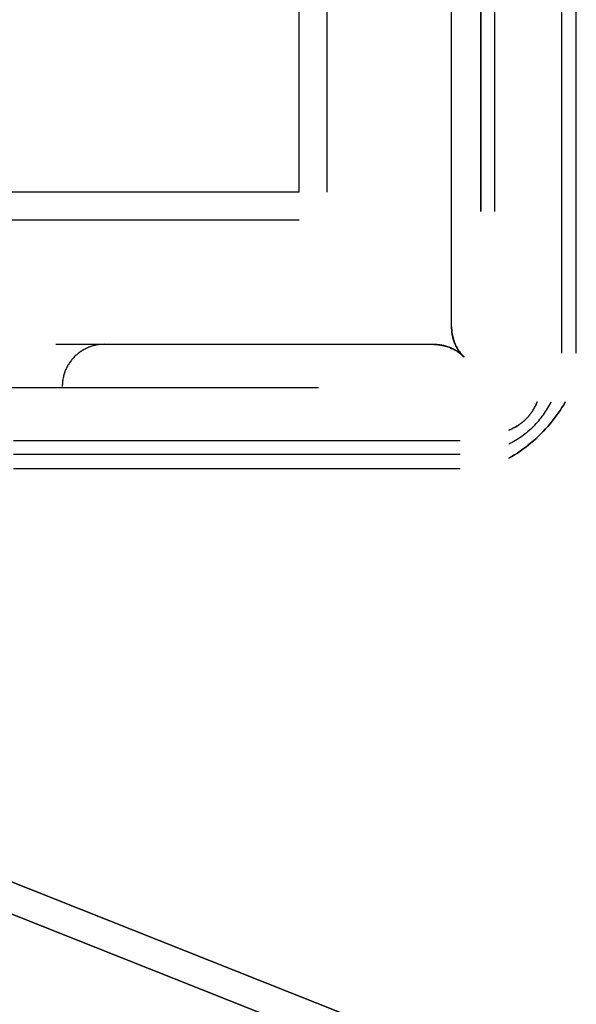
# Model space of a CAD drawing. Header units: millimetres. Extents: x -1030 to 192, y -442 to 180.
# Tile 157 of 256: x 77 to 103, y -379 to -332. Entities that reach past the tile are written whole.
import ezdxf

# ---------------------------------------------------------------- set-up
doc = ezdxf.new("R2010")
doc.units = ezdxf.units.MM
doc.header["$MEASUREMENT"] = 0
doc.layers.add('OVIDIO 120x60x72h', color=7, linetype='Continuous')

msp = doc.modelspace()

# ---------------------------------------------------------------- linework, layer by layer
at = {"layer": 'OVIDIO 120x60x72h'}
for points in [[(89.788, -339.904), (89.788, -131.005)], [(91.13, -339.904), (91.13, -131.005)], [(98.429, -277.583), (98.429, -340.832)], [(98.429, -340.832), (98.429, -277.583)], [(99.1, -340.832), (99.1, -277.583)], [(102.275, -347.569), (102.275, -326.332)], [(102.946, -326.332), (102.946, -347.569)], [(89.788, -339.904), (-419.111, -339.904)], [(89.788, -341.245), (-419.111, -341.245)], [(90.716, -349.216), (27.467, -349.216)], [(76.216, -351.72), (97.453, -351.72)], [(97.453, -352.391), (76.216, -352.391)], [(97.453, -353.062), (76.216, -353.062)]]:
    msp.add_lwpolyline(points, dxfattribs=at)
at = {"layer": 'OVIDIO 120x60x72h', "extrusion": (1, 0, 0)}
for points in [[(-340.832, 717.814), (-277.583, 717.814)], [(-277.583, 717.814), (-340.832, 717.814)], [(-347.569, 719.29), (-326.332, 719.29)], [(-340.735, 736.118), (-339.393, 735.447)], [(-345.675, 701.804), (-344.361, 704.432)], [(-345.396, 723.441), (-346.738, 724.112)], [(-346.738, 724.112), (-345.396, 723.441)], [(-348.867, 719.854), (-347.525, 719.183)], [(-349.887, 717.814), (-348.545, 717.144)], [(-348.545, 717.144), (-349.887, 717.814)], [(-352.562, 716.357), (-351.22, 719.04)], [(-351.22, 719.04), (-352.562, 716.357)], [(-351.72, 719.29), (-353.062, 716.607)], [(-353.062, 716.607), (-351.72, 719.29)], [(-351.72, 719.29), (-353.062, 716.607)]]:
    msp.add_lwpolyline(points, dxfattribs=at)
at = {"layer": 'OVIDIO 120x60x72h', "extrusion": (0.045678, -0.114881, 0.992329)}
for points in [[(-8.966, -312.613), (-8.966, -205.757)], [(-8.966, -205.757), (-8.966, -312.613)], [(-8.509, -205.757), (-8.509, -312.613)], [(-8.509, -312.613), (-8.509, -205.757)], [(-23.448, -298.866), (-23.448, -243.675)], [(-23.22, -298.649), (-23.22, -244.245)]]:
    msp.add_lwpolyline(points, dxfattribs=at)
at = {"layer": 'OVIDIO 120x60x72h', "extrusion": (0.276089, 0.12261, 0.953279)}
for points in [[(-348.394, 235.706), (-348.394, 263.253)], [(-348.299, 235.706), (-348.299, 262.733)]]:
    msp.add_lwpolyline(points, dxfattribs=at)
at = {"layer": 'OVIDIO 120x60x72h', "extrusion": (1, -2.56846e-05, 8.30777e-08)}
for points in [[(-346.323, 718.289), (-328.327, 718.23)], [(-328.327, 718.23), (-346.323, 718.289)], [(-328.332, 716.643), (-346.323, 716.702)], [(-346.323, 716.702), (-328.332, 716.643)]]:
    msp.add_lwpolyline(points, dxfattribs=at)
at = {"layer": 'OVIDIO 120x60x72h', "extrusion": (0, 1.53093e-05, 1)}
msp.add_lwpolyline([(97.04, -346.336), (97.041, -328.343)], dxfattribs=at)
at = {"layer": 'OVIDIO 120x60x72h', "extrusion": (0.894427, 0, 0.447214)}
for points in [[(-333.39, 631.3), (-332.975, 632.194), (-332.532, 633.076), (-332.062, 633.946), (-331.566, 634.801), (-331.045, 635.641), (-330.5, 636.465), (-329.93, 637.271), (-329.338, 638.059)], [(-329.338, 638.059), (-329.93, 637.271), (-330.5, 636.465), (-331.045, 635.641), (-331.566, 634.801), (-332.062, 633.946), (-332.532, 633.076), (-332.975, 632.194), (-333.39, 631.3)], [(-329.338, 638.059), (-329.93, 637.271), (-330.5, 636.465), (-331.045, 635.641), (-331.566, 634.801), (-332.062, 633.946), (-332.532, 633.076), (-332.975, 632.194), (-333.39, 631.3)], [(-329.338, 638.059), (-329.93, 637.271), (-330.5, 636.465), (-331.045, 635.641), (-331.566, 634.801), (-332.062, 633.946), (-332.532, 633.076), (-332.975, 632.194), (-333.39, 631.3)], [(-333.39, 631.3), (-332.975, 632.194), (-332.532, 633.076), (-332.062, 633.946), (-331.566, 634.801), (-331.045, 635.641), (-330.5, 636.465), (-329.93, 637.271), (-329.338, 638.059)], [(-340.832, 597.414), (-340.981, 597.416), (-341.132, 597.423), (-341.284, 597.434), (-341.436, 597.45), (-341.588, 597.471), (-341.74, 597.497), (-341.893, 597.528), (-342.044, 597.563), (-342.196, 597.603), (-342.346, 597.649), (-342.496, 597.699), (-342.644, 597.754), (-342.791, 597.814), (-342.936, 597.878), (-343.079, 597.947), (-343.219, 598.021), (-343.358, 598.099), (-343.493, 598.181), (-343.626, 598.268), (-343.756, 598.358), (-343.883, 598.453), (-344.006, 598.551), (-344.126, 598.653), (-344.242, 598.758), (-344.355, 598.866), (-344.463, 598.977), (-344.568, 599.091), (-344.668, 599.207), (-344.764, 599.326), (-344.856, 599.447), (-344.944, 599.57), (-345.027, 599.694), (-345.107, 599.821), (-345.183, 599.951), (-345.256, 600.084), (-345.325, 600.221), (-345.39, 600.36), (-345.452, 600.502), (-345.509, 600.646), (-345.562, 600.793), (-345.61, 600.942), (-345.654, 601.093), (-345.693, 601.245), (-345.728, 601.4), (-345.757, 601.555), (-345.782, 601.712), (-345.802, 601.869), (-345.817, 602.028), (-345.826, 602.186), (-345.831, 602.345), (-345.831, 602.504), (-345.826, 602.662), (-345.815, 602.819), (-345.8, 602.976), (-345.78, 603.132), (-345.755, 603.287), (-345.725, 603.44), (-345.691, 603.592), (-345.652, 603.741), (-345.609, 603.889), (-345.562, 604.034), (-345.51, 604.177), (-345.455, 604.317), (-345.396, 604.455)], [(-345.396, 604.455), (-345.455, 604.317), (-345.51, 604.177), (-345.562, 604.034), (-345.609, 603.889), (-345.652, 603.741), (-345.691, 603.592), (-345.725, 603.44), (-345.755, 603.287), (-345.78, 603.132), (-345.8, 602.976), (-345.815, 602.819), (-345.826, 602.662), (-345.831, 602.504), (-345.831, 602.345), (-345.826, 602.186), (-345.817, 602.028), (-345.802, 601.869), (-345.782, 601.712), (-345.757, 601.555), (-345.728, 601.4), (-345.693, 601.245), (-345.654, 601.093), (-345.61, 600.942), (-345.562, 600.793), (-345.509, 600.646), (-345.452, 600.502), (-345.39, 600.36), (-345.325, 600.221), (-345.256, 600.084), (-345.183, 599.951), (-345.107, 599.821), (-345.027, 599.694), (-344.944, 599.57), (-344.856, 599.447), (-344.764, 599.326), (-344.668, 599.207), (-344.568, 599.091), (-344.463, 598.977), (-344.355, 598.866), (-344.242, 598.758), (-344.126, 598.653), (-344.006, 598.551), (-343.883, 598.453), (-343.756, 598.358), (-343.626, 598.268), (-343.493, 598.181), (-343.358, 598.099), (-343.219, 598.021), (-343.079, 597.947), (-342.936, 597.878), (-342.791, 597.814), (-342.644, 597.754), (-342.496, 597.699), (-342.346, 597.649), (-342.196, 597.603), (-342.044, 597.563), (-341.893, 597.528), (-341.74, 597.497), (-341.588, 597.471), (-341.436, 597.45), (-341.284, 597.434), (-341.132, 597.423), (-340.981, 597.416), (-340.832, 597.414)], [(-340.832, 597.414), (-340.988, 597.416), (-341.145, 597.424), (-341.302, 597.436), (-341.459, 597.453), (-341.616, 597.476), (-341.773, 597.503), (-341.929, 597.536), (-342.084, 597.573), (-342.238, 597.616), (-342.391, 597.663), (-342.543, 597.716), (-342.692, 597.773), (-342.84, 597.835), (-342.985, 597.901), (-343.127, 597.972), (-343.268, 598.047), (-343.405, 598.127), (-343.539, 598.21), (-343.67, 598.297), (-343.797, 598.388), (-343.922, 598.483), (-344.042, 598.581), (-344.159, 598.681), (-344.272, 598.785), (-344.38, 598.892), (-344.485, 599), (-344.586, 599.112), (-344.683, 599.225), (-344.775, 599.34), (-344.863, 599.457), (-344.947, 599.575), (-345.027, 599.694), (-345.104, 599.816), (-345.177, 599.941), (-345.248, 600.069), (-345.315, 600.2), (-345.379, 600.335), (-345.439, 600.472), (-345.496, 600.612), (-345.548, 600.755), (-345.597, 600.9), (-345.642, 601.048), (-345.682, 601.198), (-345.717, 601.35), (-345.748, 601.503), (-345.774, 601.659), (-345.796, 601.815), (-345.812, 601.973), (-345.824, 602.131), (-345.83, 602.291), (-345.832, 602.45), (-345.828, 602.61), (-345.819, 602.77), (-345.805, 602.929), (-345.786, 603.088), (-345.762, 603.246), (-345.733, 603.403), (-345.699, 603.559), (-345.66, 603.714), (-345.616, 603.866), (-345.568, 604.017), (-345.515, 604.165), (-345.458, 604.311), (-345.396, 604.455)], [(-345.396, 604.455), (-345.455, 604.317), (-345.51, 604.177), (-345.562, 604.034), (-345.609, 603.889), (-345.652, 603.741), (-345.691, 603.592), (-345.725, 603.44), (-345.755, 603.287), (-345.78, 603.132), (-345.8, 602.976), (-345.815, 602.819), (-345.826, 602.662), (-345.831, 602.504), (-345.831, 602.345), (-345.826, 602.186), (-345.817, 602.028), (-345.802, 601.869), (-345.782, 601.712), (-345.757, 601.555), (-345.728, 601.4), (-345.693, 601.245), (-345.654, 601.093), (-345.61, 600.942), (-345.562, 600.793), (-345.509, 600.646), (-345.452, 600.502), (-345.39, 600.36), (-345.325, 600.221), (-345.256, 600.084), (-345.183, 599.951), (-345.107, 599.821), (-345.027, 599.694), (-344.944, 599.57), (-344.856, 599.447), (-344.764, 599.326), (-344.668, 599.207), (-344.568, 599.091), (-344.463, 598.977), (-344.355, 598.866), (-344.242, 598.758), (-344.126, 598.653), (-344.006, 598.551), (-343.883, 598.453), (-343.756, 598.358), (-343.626, 598.268), (-343.493, 598.181), (-343.358, 598.099), (-343.219, 598.021), (-343.079, 597.947), (-342.936, 597.878), (-342.791, 597.814), (-342.644, 597.754), (-342.496, 597.699), (-342.346, 597.649), (-342.196, 597.603), (-342.044, 597.563), (-341.893, 597.528), (-341.74, 597.497), (-341.588, 597.471), (-341.436, 597.45), (-341.284, 597.434), (-341.132, 597.423), (-340.981, 597.416), (-340.832, 597.414)], [(-340.832, 597.414), (-340.981, 597.416), (-341.132, 597.423), (-341.284, 597.434), (-341.436, 597.45), (-341.588, 597.471), (-341.74, 597.497), (-341.893, 597.528), (-342.044, 597.563), (-342.196, 597.603), (-342.346, 597.649), (-342.496, 597.699), (-342.644, 597.754), (-342.791, 597.814), (-342.936, 597.878), (-343.079, 597.947), (-343.219, 598.021), (-343.358, 598.099), (-343.493, 598.181), (-343.626, 598.268), (-343.756, 598.358), (-343.883, 598.453), (-344.006, 598.551), (-344.126, 598.653), (-344.242, 598.758), (-344.355, 598.866), (-344.463, 598.977), (-344.568, 599.091), (-344.668, 599.207), (-344.764, 599.326), (-344.856, 599.447), (-344.944, 599.57), (-345.027, 599.694), (-345.107, 599.821), (-345.183, 599.951), (-345.256, 600.084), (-345.325, 600.221), (-345.39, 600.36), (-345.452, 600.502), (-345.509, 600.646), (-345.562, 600.793), (-345.61, 600.942), (-345.654, 601.093), (-345.693, 601.245), (-345.728, 601.4), (-345.757, 601.555), (-345.782, 601.712), (-345.802, 601.869), (-345.817, 602.028), (-345.826, 602.186), (-345.831, 602.345), (-345.831, 602.504), (-345.826, 602.662), (-345.815, 602.819), (-345.8, 602.976), (-345.78, 603.132), (-345.755, 603.287), (-345.725, 603.44), (-345.691, 603.592), (-345.652, 603.741), (-345.609, 603.889), (-345.562, 604.034), (-345.51, 604.177), (-345.455, 604.317), (-345.396, 604.455)]]:
    msp.add_lwpolyline(points, dxfattribs=at)
at = {"layer": 'OVIDIO 120x60x72h', "extrusion": (0, 0.894427, -0.447214)}
for points in [[(-79.222, 526.204), (-79.815, 525.416), (-80.384, 524.61), (-80.93, 523.786), (-81.451, 522.946), (-81.946, 522.091), (-82.416, 521.221), (-82.859, 520.339), (-83.275, 519.445)], [(-83.275, 519.445), (-82.859, 520.339), (-82.416, 521.221), (-81.946, 522.091), (-81.451, 522.946), (-80.93, 523.786), (-80.384, 524.61), (-79.815, 525.416), (-79.222, 526.204)], [(-79.222, 526.204), (-79.815, 525.416), (-80.384, 524.61), (-80.93, 523.786), (-81.451, 522.946), (-81.946, 522.091), (-82.416, 521.221), (-82.859, 520.339), (-83.275, 519.445)], [(-83.275, 519.445), (-82.859, 520.339), (-82.416, 521.221), (-81.946, 522.091), (-81.451, 522.946), (-80.93, 523.786), (-80.384, 524.61), (-79.815, 525.416), (-79.222, 526.204)], [(-79.222, 526.204), (-79.815, 525.416), (-80.384, 524.61), (-80.93, 523.786), (-81.451, 522.946), (-81.946, 522.091), (-82.416, 521.221), (-82.859, 520.339), (-83.275, 519.445)], [(-95.28, 492.6), (-95.339, 492.462), (-95.395, 492.322), (-95.446, 492.179), (-95.493, 492.034), (-95.537, 491.886), (-95.575, 491.736), (-95.61, 491.585), (-95.639, 491.432), (-95.664, 491.277), (-95.684, 491.121), (-95.7, 490.964), (-95.71, 490.807), (-95.715, 490.648), (-95.716, 490.49), (-95.711, 490.331), (-95.701, 490.173), (-95.686, 490.014), (-95.667, 489.857), (-95.642, 489.7), (-95.612, 489.545), (-95.578, 489.39), (-95.538, 489.238), (-95.494, 489.087), (-95.446, 488.938), (-95.393, 488.791), (-95.336, 488.647), (-95.275, 488.505), (-95.209, 488.366), (-95.14, 488.229), (-95.067, 488.096), (-94.991, 487.966), (-94.912, 487.839), (-94.828, 487.714), (-94.741, 487.592), (-94.649, 487.471), (-94.552, 487.352), (-94.452, 487.236), (-94.348, 487.122), (-94.239, 487.011), (-94.127, 486.902), (-94.01, 486.797), (-93.891, 486.696), (-93.767, 486.598), (-93.641, 486.503), (-93.511, 486.413), (-93.378, 486.326), (-93.242, 486.244), (-93.104, 486.166), (-92.963, 486.092), (-92.82, 486.023), (-92.675, 485.958), (-92.528, 485.899), (-92.38, 485.844), (-92.231, 485.794), (-92.08, 485.748), (-91.929, 485.708), (-91.777, 485.672), (-91.625, 485.642), (-91.472, 485.616), (-91.32, 485.595), (-91.168, 485.579), (-91.016, 485.568), (-90.866, 485.561), (-90.716, 485.559)], [(-90.716, 485.559), (-90.866, 485.561), (-91.016, 485.568), (-91.168, 485.579), (-91.32, 485.595), (-91.472, 485.616), (-91.625, 485.642), (-91.777, 485.672), (-91.929, 485.708), (-92.08, 485.748), (-92.231, 485.794), (-92.38, 485.844), (-92.528, 485.899), (-92.675, 485.958), (-92.82, 486.023), (-92.963, 486.092), (-93.104, 486.166), (-93.242, 486.244), (-93.378, 486.326), (-93.511, 486.413), (-93.641, 486.503), (-93.767, 486.598), (-93.891, 486.696), (-94.01, 486.797), (-94.127, 486.902), (-94.239, 487.011), (-94.348, 487.122), (-94.452, 487.236), (-94.552, 487.352), (-94.649, 487.471), (-94.741, 487.592), (-94.828, 487.714), (-94.912, 487.839), (-94.991, 487.966), (-95.067, 488.096), (-95.14, 488.229), (-95.209, 488.366), (-95.275, 488.505), (-95.336, 488.647), (-95.393, 488.791), (-95.446, 488.938), (-95.494, 489.087), (-95.538, 489.238), (-95.578, 489.39), (-95.612, 489.545), (-95.642, 489.7), (-95.667, 489.857), (-95.686, 490.014), (-95.701, 490.173), (-95.711, 490.331), (-95.716, 490.49), (-95.715, 490.648), (-95.71, 490.807), (-95.7, 490.964), (-95.684, 491.121), (-95.664, 491.277), (-95.639, 491.432), (-95.61, 491.585), (-95.575, 491.736), (-95.537, 491.886), (-95.493, 492.034), (-95.446, 492.179), (-95.395, 492.322), (-95.339, 492.462), (-95.28, 492.6)], [(-90.716, 485.559), (-90.872, 485.561), (-91.029, 485.568), (-91.186, 485.581), (-91.343, 485.598), (-91.5, 485.621), (-91.657, 485.648), (-91.813, 485.681), (-91.969, 485.718), (-92.123, 485.761), (-92.276, 485.808), (-92.427, 485.86), (-92.576, 485.918), (-92.724, 485.98), (-92.869, 486.046), (-93.012, 486.117), (-93.152, 486.192), (-93.289, 486.272), (-93.423, 486.355), (-93.554, 486.442), (-93.682, 486.533), (-93.806, 486.628), (-93.926, 486.725), (-94.043, 486.826), (-94.156, 486.93), (-94.265, 487.036), (-94.37, 487.145), (-94.47, 487.256), (-94.567, 487.37), (-94.66, 487.485), (-94.748, 487.601), (-94.832, 487.72), (-94.912, 487.839), (-94.988, 487.961), (-95.062, 488.085), (-95.132, 488.214), (-95.199, 488.345), (-95.263, 488.479), (-95.324, 488.617), (-95.38, 488.757), (-95.433, 488.9), (-95.481, 489.045), (-95.526, 489.193), (-95.566, 489.343), (-95.601, 489.495), (-95.632, 489.648), (-95.659, 489.803), (-95.68, 489.96), (-95.697, 490.118), (-95.708, 490.276), (-95.715, 490.435), (-95.716, 490.595), (-95.712, 490.755), (-95.703, 490.915), (-95.689, 491.074), (-95.67, 491.233), (-95.646, 491.391), (-95.617, 491.548), (-95.583, 491.704), (-95.544, 491.858), (-95.5, 492.011), (-95.452, 492.162), (-95.399, 492.31), (-95.342, 492.456), (-95.28, 492.6)], [(-95.28, 492.6), (-95.339, 492.462), (-95.395, 492.322), (-95.446, 492.179), (-95.493, 492.034), (-95.537, 491.886), (-95.575, 491.736), (-95.61, 491.585), (-95.639, 491.432), (-95.664, 491.277), (-95.684, 491.121), (-95.7, 490.964), (-95.71, 490.807), (-95.715, 490.648), (-95.716, 490.49), (-95.711, 490.331), (-95.701, 490.173), (-95.686, 490.014), (-95.667, 489.857), (-95.642, 489.7), (-95.612, 489.545), (-95.578, 489.39), (-95.538, 489.238), (-95.494, 489.087), (-95.446, 488.938), (-95.393, 488.791), (-95.336, 488.647), (-95.275, 488.505), (-95.209, 488.366), (-95.14, 488.229), (-95.067, 488.096), (-94.991, 487.966), (-94.912, 487.839), (-94.828, 487.714), (-94.741, 487.592), (-94.649, 487.471), (-94.552, 487.352), (-94.452, 487.236), (-94.348, 487.122), (-94.239, 487.011), (-94.127, 486.902), (-94.01, 486.797), (-93.891, 486.696), (-93.767, 486.598), (-93.641, 486.503), (-93.511, 486.413), (-93.378, 486.326), (-93.242, 486.244), (-93.104, 486.166), (-92.963, 486.092), (-92.82, 486.023), (-92.675, 485.958), (-92.528, 485.899), (-92.38, 485.844), (-92.231, 485.794), (-92.08, 485.748), (-91.929, 485.708), (-91.777, 485.672), (-91.625, 485.642), (-91.472, 485.616), (-91.32, 485.595), (-91.168, 485.579), (-91.016, 485.568), (-90.866, 485.561), (-90.716, 485.559)], [(-90.716, 485.559), (-90.866, 485.561), (-91.016, 485.568), (-91.168, 485.579), (-91.32, 485.595), (-91.472, 485.616), (-91.625, 485.642), (-91.777, 485.672), (-91.929, 485.708), (-92.08, 485.748), (-92.231, 485.794), (-92.38, 485.844), (-92.528, 485.899), (-92.675, 485.958), (-92.82, 486.023), (-92.963, 486.092), (-93.104, 486.166), (-93.242, 486.244), (-93.378, 486.326), (-93.511, 486.413), (-93.641, 486.503), (-93.767, 486.598), (-93.891, 486.696), (-94.01, 486.797), (-94.127, 486.902), (-94.239, 487.011), (-94.348, 487.122), (-94.452, 487.236), (-94.552, 487.352), (-94.649, 487.471), (-94.741, 487.592), (-94.828, 487.714), (-94.912, 487.839), (-94.991, 487.966), (-95.067, 488.096), (-95.14, 488.229), (-95.209, 488.366), (-95.275, 488.505), (-95.336, 488.647), (-95.393, 488.791), (-95.446, 488.938), (-95.494, 489.087), (-95.538, 489.238), (-95.578, 489.39), (-95.612, 489.545), (-95.642, 489.7), (-95.667, 489.857), (-95.686, 490.014), (-95.701, 490.173), (-95.711, 490.331), (-95.716, 490.49), (-95.715, 490.648), (-95.71, 490.807), (-95.7, 490.964), (-95.684, 491.121), (-95.664, 491.277), (-95.639, 491.432), (-95.61, 491.585), (-95.575, 491.736), (-95.537, 491.886), (-95.493, 492.034), (-95.446, 492.179), (-95.395, 492.322), (-95.339, 492.462), (-95.28, 492.6)]]:
    msp.add_lwpolyline(points, dxfattribs=at)
at = {"layer": 'OVIDIO 120x60x72h', "extrusion": (0, 1, -1.53089e-05)}
for points in [[(-93.153, 688.365), (-93.153, 686.845)], [(-97.041, 718.254), (-97.041, 716.667)], [(-97.04, 716.696), (-97.04, 718.283)], [(-97.04, 718.283), (-97.04, 716.696)]]:
    msp.add_lwpolyline(points, dxfattribs=at)
at = {"layer": 'OVIDIO 120x60x72h', "extrusion": (1, 0, 1.53089e-05)}
for points in [[(-332.868, 686.849), (-332.868, 688.37)], [(-347.156, 718.258), (-347.156, 716.671)], [(-347.156, 716.7), (-347.156, 718.287)], [(-347.156, 718.287), (-347.156, 716.7)]]:
    msp.add_lwpolyline(points, dxfattribs=at)
at = {"layer": 'OVIDIO 120x60x72h', "extrusion": (0.912871, 0.182574, 0.365148)}
for points in [[(-357.375, 664.106), (-343.248, 689.898)], [(-343.248, 689.898), (-357.375, 664.106)], [(-357.375, 664.106), (-343.248, 689.898)], [(-343.248, 689.898), (-357.375, 664.106)], [(-343.511, 690.042), (-357.638, 664.25)], [(-357.638, 664.25), (-343.511, 690.042)], [(-358.032, 664.466), (-343.906, 690.258)]]:
    msp.add_lwpolyline(points, dxfattribs=at)
at = {"layer": 'OVIDIO 120x60x72h', "extrusion": (1, -3.83166e-08, 1.91583e-08)}
for points in [[(-333.39, 747.453), (-334.732, 748.123)], [(-334.732, 748.123), (-333.39, 747.453)]]:
    msp.add_lwpolyline(points, dxfattribs=at)
at = {"layer": 'OVIDIO 120x60x72h', "extrusion": (-3.84673e-08, 1, -1.92337e-08)}
for points in [[(-84.616, 748.123), (-83.275, 747.453)], [(-83.275, 747.453), (-84.616, 748.123)]]:
    msp.add_lwpolyline(points, dxfattribs=at)
at = {"layer": 'OVIDIO 120x60x72h', "extrusion": (0.182574, 0.912871, -0.365148)}
for points in [[(-161.826, 556.999), (-147.699, 582.791)], [(-161.431, 556.783), (-147.304, 582.575)], [(-147.304, 582.575), (-161.431, 556.783)]]:
    msp.add_lwpolyline(points, dxfattribs=at)
at = {"layer": 'OVIDIO 120x60x72h', "extrusion": (-0.235702, 0.235702, 0.942809)}
for points in [[(169.653, 623.018), (169.653, 518.477)], [(171.061, 628.188), (171.061, 522.78)], [(175.91, 649.413), (175.91, 540.335)], [(174.961, 540.335), (174.961, 649.413)], [(177.807, 540.335), (177.807, 649.413)], [(178.756, 649.413), (178.756, 540.335)]]:
    msp.add_lwpolyline(points, dxfattribs=at)
at = {"layer": 'OVIDIO 120x60x72h', "extrusion": (0, 1, 0)}
for points in [[(-101.605, 719.29), (-102.946, 716.607)], [(-90.619, 736.118), (-89.278, 735.447)], [(-98.429, 717.144), (-99.771, 717.814)], [(-99.771, 717.814), (-98.429, 717.144)], [(-99.39, 704.432), (-100.704, 701.804)], [(-97.41, 719.183), (-98.751, 719.854)], [(-96.622, 724.112), (-95.28, 723.441)], [(-95.28, 723.441), (-96.622, 724.112)], [(-102.946, 716.607), (-101.605, 719.29)], [(-101.605, 719.29), (-102.946, 716.607)], [(-90.716, 717.144), (-27.467, 717.144)], [(-27.467, 717.144), (-90.716, 717.144)], [(-27.467, 717.814), (-90.716, 717.814)], [(-90.716, 717.814), (-27.467, 717.814)], [(-101.104, 719.04), (-102.446, 716.357)], [(-101.104, 719.04), (-101.572, 718.104)], [(-102.446, 716.357), (-101.104, 719.04)]]:
    msp.add_lwpolyline(points, dxfattribs=at)
at = {"layer": 'OVIDIO 120x60x72h', "extrusion": (1.54873e-05, 1.53089e-05, 1)}
msp.add_lwpolyline([(97.029, -346.336), (97.03, -346.384), (97.032, -346.433), (97.035, -346.481), (97.039, -346.53), (97.044, -346.579), (97.051, -346.627), (97.058, -346.676), (97.067, -346.725), (97.078, -346.773), (97.089, -346.821), (97.102, -346.87), (97.116, -346.917), (97.131, -346.965), (97.147, -347.012), (97.165, -347.059), (97.183, -347.106), (97.203, -347.151), (97.224, -347.197), (97.246, -347.242), (97.269, -347.286), (97.293, -347.329), (97.319, -347.372), (97.345, -347.415), (97.372, -347.456), (97.4, -347.497), (97.43, -347.536), (97.46, -347.575), (97.49, -347.613), (97.522, -347.651), (97.554, -347.687), (97.588, -347.722), (97.621, -347.757)], dxfattribs=at)
at = {"layer": 'OVIDIO 120x60x72h', "extrusion": (-0.003049, -0.326394, 0.945229)}
for points in [[(79.474, -95.137), (79.474, -95.09), (79.475, -95.043), (79.477, -94.995), (79.48, -94.947), (79.485, -94.898), (79.49, -94.85), (79.496, -94.801), (79.504, -94.752), (79.512, -94.702), (79.522, -94.653), (79.533, -94.603), (79.546, -94.554), (79.559, -94.504), (79.574, -94.455), (79.59, -94.406), (79.607, -94.357), (79.625, -94.308), (79.645, -94.259), (79.666, -94.211), (79.688, -94.163), (79.711, -94.115), (79.736, -94.068), (79.762, -94.022), (79.789, -93.976), (79.817, -93.931), (79.846, -93.886), (79.877, -93.842), (79.908, -93.799), (79.941, -93.757), (79.975, -93.715), (80.009, -93.675), (80.045, -93.635), (80.082, -93.596), (80.119, -93.559), (80.158, -93.522), (80.197, -93.487), (80.237, -93.453), (80.278, -93.42), (80.32, -93.388), (80.362, -93.357), (80.405, -93.328), (80.448, -93.299), (80.492, -93.272), (80.537, -93.247), (80.582, -93.222), (80.627, -93.199), (80.673, -93.178), (80.718, -93.157), (80.764, -93.138), (80.811, -93.12), (80.857, -93.104), (80.904, -93.088), (80.95, -93.074), (80.997, -93.062), (81.043, -93.05), (81.09, -93.04), (81.136, -93.031), (81.182, -93.024), (81.228, -93.017), (81.273, -93.012), (81.319, -93.007), (81.364, -93.004), (81.409, -93.002), (81.453, -93.001)], [(81.453, -93.001), (81.409, -93.002), (81.364, -93.004), (81.319, -93.007), (81.273, -93.012), (81.228, -93.017), (81.182, -93.024), (81.136, -93.031), (81.09, -93.04), (81.043, -93.05), (80.997, -93.062), (80.95, -93.074), (80.904, -93.088), (80.857, -93.104), (80.811, -93.12), (80.764, -93.138), (80.718, -93.157), (80.673, -93.178), (80.627, -93.199), (80.582, -93.222), (80.537, -93.247), (80.492, -93.272), (80.448, -93.299), (80.405, -93.328), (80.362, -93.357), (80.32, -93.388), (80.278, -93.42), (80.237, -93.453), (80.197, -93.487), (80.158, -93.522), (80.119, -93.559), (80.082, -93.596), (80.045, -93.635), (80.009, -93.675), (79.975, -93.715), (79.941, -93.757), (79.908, -93.799), (79.877, -93.842), (79.846, -93.886), (79.817, -93.931), (79.789, -93.976), (79.762, -94.022), (79.736, -94.068), (79.711, -94.115), (79.688, -94.163), (79.666, -94.211), (79.645, -94.259), (79.625, -94.308), (79.607, -94.357), (79.59, -94.406), (79.574, -94.455), (79.559, -94.504), (79.546, -94.554), (79.533, -94.603), (79.522, -94.653), (79.512, -94.702), (79.504, -94.752), (79.496, -94.801), (79.49, -94.85), (79.485, -94.898), (79.48, -94.947), (79.477, -94.995), (79.475, -95.043), (79.474, -95.09), (79.474, -95.137)], [(81.458, -93.519), (81.414, -93.52), (81.369, -93.522), (81.324, -93.525), (81.279, -93.53), (81.233, -93.535), (81.187, -93.541), (81.141, -93.549), (81.095, -93.558), (81.048, -93.568), (81.002, -93.58), (80.955, -93.592), (80.909, -93.606), (80.862, -93.622), (80.816, -93.638), (80.77, -93.656), (80.724, -93.675), (80.678, -93.695), (80.632, -93.717), (80.587, -93.74), (80.542, -93.765), (80.498, -93.79), (80.454, -93.817), (80.41, -93.845), (80.367, -93.875), (80.325, -93.906), (80.283, -93.938), (80.243, -93.971), (80.202, -94.005), (80.163, -94.04), (80.125, -94.077), (80.087, -94.114), (80.05, -94.153), (80.014, -94.192), (79.98, -94.233), (79.946, -94.274), (79.913, -94.317), (79.882, -94.36), (79.851, -94.404), (79.822, -94.448), (79.794, -94.494), (79.767, -94.54), (79.741, -94.586), (79.716, -94.633), (79.693, -94.681), (79.671, -94.729), (79.65, -94.777), (79.63, -94.826), (79.612, -94.875), (79.595, -94.924), (79.579, -94.973), (79.564, -95.022), (79.551, -95.072), (79.538, -95.121), (79.527, -95.171), (79.518, -95.22), (79.509, -95.269), (79.501, -95.319), (79.495, -95.368), (79.49, -95.416), (79.485, -95.465), (79.482, -95.513), (79.48, -95.56), (79.479, -95.608), (79.479, -95.655)], [(79.479, -95.655), (79.479, -95.608), (79.48, -95.56), (79.482, -95.513), (79.485, -95.465), (79.49, -95.416), (79.495, -95.368), (79.501, -95.319), (79.509, -95.269), (79.518, -95.22), (79.527, -95.171), (79.538, -95.121), (79.551, -95.072), (79.564, -95.022), (79.579, -94.973), (79.595, -94.924), (79.612, -94.875), (79.63, -94.826), (79.65, -94.777), (79.671, -94.729), (79.693, -94.681), (79.716, -94.633), (79.741, -94.586), (79.767, -94.54), (79.794, -94.494), (79.822, -94.448), (79.851, -94.404), (79.882, -94.36), (79.913, -94.317), (79.946, -94.274), (79.98, -94.233), (80.014, -94.192), (80.05, -94.153), (80.087, -94.114), (80.125, -94.077), (80.163, -94.04), (80.202, -94.005), (80.243, -93.971), (80.283, -93.938), (80.325, -93.906), (80.367, -93.875), (80.41, -93.845), (80.454, -93.817), (80.498, -93.79), (80.542, -93.765), (80.587, -93.74), (80.632, -93.717), (80.678, -93.695), (80.724, -93.675), (80.77, -93.656), (80.816, -93.638), (80.862, -93.622), (80.909, -93.606), (80.955, -93.592), (81.002, -93.58), (81.048, -93.568), (81.095, -93.558), (81.141, -93.549), (81.187, -93.541), (81.233, -93.535), (81.279, -93.53), (81.324, -93.525), (81.369, -93.522), (81.414, -93.52), (81.458, -93.519)]]:
    msp.add_lwpolyline(points, dxfattribs=at)
at = {"layer": 'OVIDIO 120x60x72h', "extrusion": (-0.003235, -1.55701e-05, 0.999995)}
msp.add_lwpolyline([(80.536, -347.145), (80.486, -347.146), (80.436, -347.148), (80.386, -347.151), (80.336, -347.155), (80.286, -347.161), (80.236, -347.168), (80.186, -347.176), (80.137, -347.186), (80.087, -347.196), (80.038, -347.208), (79.99, -347.221), (79.942, -347.236), (79.894, -347.251), (79.847, -347.268), (79.8, -347.286), (79.754, -347.305), (79.709, -347.325), (79.664, -347.346), (79.62, -347.368), (79.577, -347.391), (79.534, -347.415), (79.492, -347.44), (79.451, -347.465), (79.411, -347.492), (79.372, -347.519), (79.333, -347.548), (79.296, -347.577), (79.259, -347.606), (79.224, -347.637), (79.189, -347.668), (79.155, -347.699), (79.122, -347.731), (79.09, -347.764), (79.059, -347.798), (79.028, -347.833), (78.997, -347.868), (78.968, -347.905), (78.939, -347.942), (78.911, -347.981), (78.883, -348.02), (78.856, -348.06), (78.831, -348.101), (78.806, -348.143), (78.782, -348.186), (78.759, -348.229), (78.737, -348.273), (78.716, -348.318), (78.696, -348.363), (78.677, -348.409), (78.659, -348.456), (78.642, -348.503), (78.627, -348.551), (78.613, -348.599), (78.599, -348.647), (78.588, -348.696), (78.577, -348.746), (78.567, -348.795), (78.559, -348.845), (78.552, -348.895), (78.547, -348.945), (78.542, -348.995), (78.539, -349.045), (78.537, -349.095), (78.536, -349.145)], dxfattribs=at)
at = {"layer": 'OVIDIO 120x60x72h', "extrusion": (-0.12261, -0.276089, 0.953279)}
for points in [[(221.321, -78.974), (221.321, -51.428)], [(221.226, -78.974), (221.226, -51.948)]]:
    msp.add_lwpolyline(points, dxfattribs=at)
at = {"layer": 'OVIDIO 120x60x72h', "extrusion": (-2.56846e-05, 1, -8.30777e-08)}
for points in [[(-78.205, 718.23), (-96.201, 718.289)], [(-96.201, 718.289), (-78.205, 718.23)], [(-96.201, 716.702), (-78.21, 716.643)], [(-78.21, 716.643), (-96.201, 716.702)]]:
    msp.add_lwpolyline(points, dxfattribs=at)
at = {"layer": 'OVIDIO 120x60x72h', "extrusion": (-5.0362e-08, 1, 1.55701e-05)}
for points in [[(-78.219, 716.649), (-78.214, 718.236)], [(-78.214, 718.236), (-78.219, 716.649)]]:
    msp.add_lwpolyline(points, dxfattribs=at)
at = {"layer": 'OVIDIO 120x60x72h', "extrusion": (-1.53093e-05, 0, 1)}
msp.add_lwpolyline([(96.22, -347.156), (78.227, -347.157)], dxfattribs=at)
at = {"layer": 'OVIDIO 120x60x72h', "extrusion": (-1.53089e-05, -1.54874e-05, 1)}
msp.add_lwpolyline([(96.22, -347.145), (96.269, -347.146), (96.317, -347.147), (96.366, -347.15), (96.414, -347.154), (96.463, -347.16), (96.512, -347.166), (96.56, -347.174), (96.609, -347.183), (96.657, -347.193), (96.706, -347.205), (96.754, -347.217), (96.802, -347.231), (96.849, -347.246), (96.897, -347.263), (96.943, -347.28), (96.99, -347.299), (97.036, -347.319), (97.081, -347.34), (97.126, -347.362), (97.17, -347.385), (97.214, -347.409), (97.257, -347.434), (97.299, -347.461), (97.34, -347.488), (97.381, -347.516), (97.421, -347.545), (97.46, -347.575), (97.498, -347.606), (97.535, -347.638), (97.571, -347.67), (97.607, -347.703), (97.641, -347.737)], dxfattribs=at)
at = {"layer": 'OVIDIO 120x60x72h', "extrusion": (-5.03618e-08, 1, 1.557e-05)}
msp.add_lwpolyline([(-76.8, 718.029), (-76.805, 716.442)], dxfattribs=at)
at = {"layer": 'OVIDIO 120x60x72h', "extrusion": (0.166244, -0.166244, 0.97197)}
for points in [[(-176.858, -137.277), (-176.858, -168.509)], [(-176.858, -168.509), (-176.858, -137.277)], [(-176.858, -169.313), (-176.858, -137.65)], [(-176.858, -137.65), (-176.858, -169.313)]]:
    msp.add_lwpolyline(points, dxfattribs=at)
at = {"layer": 'OVIDIO 120x60x72h', "extrusion": (1, 0, -3.86756e-05)}
for points in [[(-347.747, 718.093), (-347.747, 716.506)], [(-347.747, 716.506), (-347.747, 718.093)]]:
    msp.add_lwpolyline(points, dxfattribs=at)
at = {"layer": 'OVIDIO 120x60x72h', "extrusion": (-0.447214, 0, 0.894427)}
for points in [[(349.878, 411.995), (349.745, 412.061), (349.61, 412.124), (349.472, 412.182), (349.332, 412.236), (349.191, 412.287), (349.047, 412.333), (348.903, 412.375), (348.757, 412.412), (348.61, 412.446), (348.462, 412.475), (348.314, 412.499), (348.165, 412.519), (348.016, 412.534), (347.867, 412.545), (347.718, 412.552), (347.569, 412.554)], [(349.878, 411.995), (349.745, 412.061), (349.61, 412.124), (349.472, 412.182), (349.332, 412.236), (349.191, 412.287), (349.047, 412.333), (348.903, 412.375), (348.757, 412.412), (348.61, 412.446), (348.462, 412.475), (348.314, 412.499), (348.165, 412.519), (348.016, 412.534), (347.867, 412.545), (347.718, 412.552), (347.569, 412.554)], [(347.569, 412.554), (347.718, 412.552), (347.867, 412.545), (348.016, 412.534), (348.165, 412.519), (348.314, 412.499), (348.462, 412.475), (348.61, 412.446), (348.757, 412.412), (348.903, 412.375), (349.047, 412.333), (349.191, 412.287), (349.332, 412.236), (349.472, 412.182), (349.61, 412.124), (349.745, 412.061), (349.878, 411.995)]]:
    msp.add_lwpolyline(points, dxfattribs=at)
at = {"layer": 'OVIDIO 120x60x72h', "extrusion": (0.971825, 0.057166, 0.228665)}
for points in [[(-356.743, 678.745), (-355.995, 681.651)], [(-355.995, 681.651), (-356.743, 678.745)], [(-355.995, 681.651), (-356.743, 678.745)]]:
    msp.add_lwpolyline(points, dxfattribs=at)
at = {"layer": 'OVIDIO 120x60x72h', "extrusion": (0.057166, 0.971825, -0.228665)}
msp.add_lwpolyline([(-120.998, 621.198), (-121.746, 618.293)], dxfattribs=at)
at = {"layer": 'OVIDIO 120x60x72h', "extrusion": (0.114881, -0.045678, 0.992329)}
for points in [[(-315.863, -173.681), (-315.863, -66.825)], [(-315.863, -66.825), (-315.863, -173.681)], [(-316.32, -173.681), (-316.32, -66.825)], [(-316.32, -66.825), (-316.32, -173.681)], [(-301.381, -159.933), (-301.381, -104.743)], [(-301.609, -159.717), (-301.609, -105.312)], [(-317.464, -67.477), (-317.464, -176.393)], [(-318.151, -67.478), (-318.151, -176.393)]]:
    msp.add_lwpolyline(points, dxfattribs=at)
at = {"layer": 'OVIDIO 120x60x72h', "extrusion": (0, 0.447214, 0.894427)}
for points in [[(-97.453, 636.264), (-97.602, 636.262), (-97.751, 636.256), (-97.9, 636.245), (-98.049, 636.229), (-98.198, 636.209), (-98.347, 636.185), (-98.495, 636.156), (-98.641, 636.123), (-98.787, 636.085), (-98.932, 636.043), (-99.075, 635.997), (-99.217, 635.947), (-99.356, 635.892), (-99.494, 635.834), (-99.63, 635.771), (-99.763, 635.705)], [(-99.763, 635.705), (-99.63, 635.771), (-99.494, 635.834), (-99.356, 635.892), (-99.217, 635.947), (-99.075, 635.997), (-98.932, 636.043), (-98.787, 636.085), (-98.641, 636.123), (-98.495, 636.156), (-98.347, 636.185), (-98.198, 636.209), (-98.049, 636.229), (-97.9, 636.245), (-97.751, 636.256), (-97.602, 636.262), (-97.453, 636.264)], [(-99.763, 635.705), (-99.63, 635.771), (-99.494, 635.834), (-99.356, 635.892), (-99.217, 635.947), (-99.075, 635.997), (-98.932, 636.043), (-98.787, 636.085), (-98.641, 636.123), (-98.495, 636.156), (-98.347, 636.185), (-98.198, 636.209), (-98.049, 636.229), (-97.9, 636.245), (-97.751, 636.256), (-97.602, 636.262), (-97.453, 636.264)]]:
    msp.add_lwpolyline(points, dxfattribs=at)
at = {"layer": 'OVIDIO 120x60x72h', "extrusion": (-0.202852, 0.108979, 0.973126)}
for points in [[(299.835, 513.003), (299.835, 352.347)], [(299.835, 352.347), (299.835, 513.003)], [(300.13, 513.003), (300.13, 352.347)], [(300.426, 352.347), (300.426, 513.003)], [(300.426, 513.003), (300.426, 352.347)]]:
    msp.add_lwpolyline(points, dxfattribs=at)
at = {"layer": 'OVIDIO 120x60x72h', "extrusion": (-0.202866, 0.108989, 0.973122)}
for points in [[(297.998, 429.243), (297.998, 371.862)], [(297.998, 371.862), (297.998, 429.243)], [(298.711, 371.862), (298.711, 429.243)], [(299.424, 371.862), (299.424, 429.243)], [(299.424, 429.243), (299.424, 371.862)]]:
    msp.add_lwpolyline(points, dxfattribs=at)
at = {"layer": 'OVIDIO 120x60x72h', "extrusion": (-0.046296, 0.021464, 0.998697)}
for points in [[(310.702, 243.475), (310.702, 344.78)], [(312.188, 244.444), (312.188, 344.955)]]:
    msp.add_lwpolyline(points, dxfattribs=at)
at = {"layer": 'OVIDIO 120x60x72h', "extrusion": (0.922113, -0.366639, -0.123629)}
for points in [[(-315.863, 728.903), (-315.934, 728.882), (-316.005, 728.862), (-316.077, 728.843), (-316.15, 728.827), (-316.223, 728.812), (-316.297, 728.799), (-316.371, 728.788), (-316.446, 728.779), (-316.52, 728.772), (-316.595, 728.766), (-316.67, 728.763), (-316.745, 728.761), (-316.82, 728.761), (-316.895, 728.763), (-316.97, 728.767), (-317.044, 728.773), (-317.118, 728.78), (-317.192, 728.79), (-317.265, 728.801), (-317.338, 728.814), (-317.41, 728.829), (-317.482, 728.845), (-317.553, 728.863), (-317.623, 728.883), (-317.692, 728.904), (-317.761, 728.927), (-317.828, 728.951), (-317.895, 728.977), (-317.96, 729.005), (-318.025, 729.033), (-318.089, 729.063), (-318.151, 729.094), (-318.213, 729.127), (-318.274, 729.162), (-318.335, 729.198), (-318.395, 729.235), (-318.455, 729.275), (-318.514, 729.315), (-318.572, 729.358), (-318.63, 729.402), (-318.687, 729.448), (-318.742, 729.495), (-318.797, 729.544), (-318.851, 729.594), (-318.904, 729.646), (-318.956, 729.699), (-319.006, 729.754), (-319.055, 729.81), (-319.103, 729.867), (-319.149, 729.926), (-319.194, 729.985), (-319.238, 730.046), (-319.28, 730.108), (-319.321, 730.172), (-319.36, 730.236), (-319.397, 730.301), (-319.433, 730.367), (-319.467, 730.434), (-319.499, 730.501), (-319.529, 730.569), (-319.558, 730.638), (-319.585, 730.707), (-319.61, 730.777), (-319.634, 730.848)], [(-316.32, 730.332), (-316.356, 730.321), (-316.393, 730.311), (-316.43, 730.301), (-316.467, 730.293), (-316.505, 730.286), (-316.542, 730.279), (-316.58, 730.274), (-316.618, 730.269), (-316.656, 730.266), (-316.694, 730.263), (-316.732, 730.262), (-316.769, 730.261), (-316.807, 730.261), (-316.845, 730.262), (-316.882, 730.265), (-316.919, 730.268), (-316.956, 730.272), (-316.993, 730.277), (-317.029, 730.282), (-317.065, 730.289), (-317.101, 730.296), (-317.136, 730.305), (-317.171, 730.314), (-317.206, 730.324), (-317.24, 730.334), (-317.273, 730.346), (-317.306, 730.358), (-317.339, 730.37), (-317.371, 730.384), (-317.402, 730.398), (-317.433, 730.412), (-317.464, 730.428), (-317.494, 730.444), (-317.523, 730.46), (-317.553, 730.478), (-317.583, 730.496), (-317.612, 730.515), (-317.641, 730.535), (-317.669, 730.556), (-317.698, 730.577), (-317.726, 730.6), (-317.754, 730.623), (-317.781, 730.647), (-317.808, 730.672), (-317.834, 730.697), (-317.86, 730.724), (-317.885, 730.751), (-317.91, 730.778), (-317.934, 730.807), (-317.957, 730.836), (-317.98, 730.866), (-318.002, 730.897), (-318.024, 730.928), (-318.044, 730.96), (-318.064, 730.992), (-318.083, 731.025), (-318.101, 731.058), (-318.119, 731.092), (-318.135, 731.127), (-318.151, 731.161), (-318.166, 731.197), (-318.18, 731.232), (-318.193, 731.268), (-318.205, 731.304)]]:
    msp.add_lwpolyline(points, dxfattribs=at)
at = {"layer": 'OVIDIO 120x60x72h'}
for points in [[(97.04, -346.325, 718.289), (97.041, -346.391, 718.288), (97.045, -346.456, 718.288), (97.05, -346.521, 718.286), (97.057, -346.585, 718.284), (97.067, -346.649, 718.281), (97.078, -346.713, 718.277), (97.092, -346.776, 718.272), (97.107, -346.838, 718.267), (97.125, -346.9, 718.261), (97.145, -346.962, 718.255), (97.166, -347.023, 718.247), (97.19, -347.083, 718.239), (97.216, -347.143, 718.231), (97.244, -347.202, 718.221), (97.273, -347.261, 718.211), (97.305, -347.318, 718.201), (97.338, -347.375, 718.189), (97.374, -347.431, 718.177), (97.411, -347.486, 718.164), (97.451, -347.541, 718.151), (97.471, -347.567, 718.144), (97.492, -347.594, 718.136), (97.514, -347.62, 718.129), (97.536, -347.646, 718.121), (97.559, -347.672, 718.114), (97.583, -347.697, 718.106), (97.607, -347.722, 718.097), (97.631, -347.747, 718.089)], [(97.631, -347.747, 718.089), (97.607, -347.722, 718.097), (97.583, -347.697, 718.106), (97.559, -347.672, 718.114), (97.536, -347.646, 718.121), (97.514, -347.62, 718.129), (97.492, -347.594, 718.136), (97.471, -347.567, 718.144), (97.451, -347.541, 718.151), (97.411, -347.486, 718.164), (97.374, -347.431, 718.177), (97.338, -347.375, 718.189), (97.305, -347.318, 718.201), (97.273, -347.261, 718.211), (97.244, -347.202, 718.221), (97.216, -347.143, 718.231), (97.19, -347.083, 718.239), (97.166, -347.023, 718.247), (97.145, -346.962, 718.255), (97.125, -346.9, 718.261), (97.107, -346.838, 718.267), (97.092, -346.776, 718.272), (97.078, -346.713, 718.277), (97.067, -346.649, 718.281), (97.057, -346.585, 718.284), (97.05, -346.521, 718.286), (97.045, -346.456, 718.288), (97.041, -346.391, 718.288), (97.04, -346.325, 718.289)], [(97.04, -346.325, 716.702), (97.041, -346.391, 716.702), (97.045, -346.456, 716.701), (97.05, -346.521, 716.699), (97.057, -346.585, 716.697), (97.067, -346.649, 716.694), (97.078, -346.712, 716.69), (97.092, -346.775, 716.685), (97.107, -346.838, 716.68), (97.125, -346.9, 716.674), (97.145, -346.961, 716.668), (97.166, -347.022, 716.66), (97.19, -347.083, 716.652), (97.216, -347.143, 716.644), (97.243, -347.202, 716.634), (97.273, -347.26, 716.624), (97.305, -347.318, 716.614), (97.338, -347.375, 716.602), (97.374, -347.431, 716.59), (97.411, -347.486, 716.577), (97.451, -347.54, 716.564), (97.471, -347.567, 716.557), (97.492, -347.594, 716.55), (97.514, -347.62, 716.542), (97.536, -347.646, 716.535), (97.559, -347.671, 716.527), (97.583, -347.697, 716.519), (97.607, -347.722, 716.511), (97.631, -347.747, 716.502)], [(97.631, -347.747, 716.502), (97.607, -347.722, 716.511), (97.583, -347.697, 716.519), (97.559, -347.671, 716.527), (97.536, -347.646, 716.535), (97.514, -347.62, 716.542), (97.492, -347.594, 716.55), (97.471, -347.567, 716.557), (97.451, -347.54, 716.564), (97.411, -347.486, 716.577), (97.374, -347.431, 716.59), (97.338, -347.375, 716.602), (97.305, -347.318, 716.614), (97.273, -347.26, 716.624), (97.243, -347.202, 716.634), (97.216, -347.143, 716.644), (97.19, -347.083, 716.652), (97.166, -347.022, 716.66), (97.145, -346.961, 716.668), (97.125, -346.9, 716.674), (97.107, -346.838, 716.68), (97.092, -346.775, 716.685), (97.078, -346.712, 716.69), (97.067, -346.649, 716.694), (97.057, -346.585, 716.697), (97.05, -346.521, 716.699), (97.045, -346.456, 716.701), (97.041, -346.391, 716.702), (97.04, -346.325, 716.702)], [(97.631, -347.747, 716.502), (97.583, -347.7, 716.518), (97.534, -347.655, 716.534), (97.483, -347.612, 716.548), (97.431, -347.571, 716.562), (97.378, -347.532, 716.576), (97.325, -347.495, 716.588), (97.27, -347.46, 716.6), (97.214, -347.427, 716.611), (97.157, -347.395, 716.622), (97.099, -347.365, 716.632), (97.041, -347.337, 716.642), (96.981, -347.311, 716.651), (96.921, -347.287, 716.659), (96.86, -347.265, 716.666), (96.798, -347.245, 716.673), (96.735, -347.226, 716.679), (96.672, -347.21, 716.684), (96.64, -347.203, 716.687), (96.608, -347.196, 716.689), (96.576, -347.19, 716.691), (96.543, -347.184, 716.693), (96.511, -347.179, 716.695), (96.478, -347.174, 716.696), (96.445, -347.17, 716.698), (96.412, -347.166, 716.699), (96.379, -347.163, 716.7), (96.345, -347.161, 716.701), (96.312, -347.159, 716.701), (96.278, -347.157, 716.701), (96.244, -347.156, 716.702), (96.209, -347.156, 716.702)], [(96.209, -347.156, 718.289), (96.244, -347.156, 718.289), (96.278, -347.157, 718.288), (96.312, -347.159, 718.288), (96.345, -347.161, 718.287), (96.379, -347.163, 718.287), (96.412, -347.166, 718.286), (96.445, -347.17, 718.285), (96.478, -347.174, 718.283), (96.511, -347.179, 718.282), (96.544, -347.184, 718.28), (96.576, -347.19, 718.278), (96.608, -347.196, 718.276), (96.64, -347.203, 718.274), (96.672, -347.21, 718.271), (96.735, -347.226, 718.266), (96.798, -347.245, 718.26), (96.86, -347.265, 718.253), (96.921, -347.287, 718.246), (96.981, -347.311, 718.237), (97.041, -347.337, 718.229), (97.1, -347.365, 718.219), (97.157, -347.395, 718.209), (97.214, -347.427, 718.198), (97.27, -347.46, 718.187), (97.325, -347.495, 718.175), (97.379, -347.532, 718.162), (97.431, -347.571, 718.149), (97.483, -347.612, 718.135), (97.534, -347.655, 718.12), (97.583, -347.7, 718.105), (97.631, -347.747, 718.089)], [(97.631, -347.747, 718.089), (97.583, -347.7, 718.105), (97.534, -347.655, 718.12), (97.483, -347.612, 718.135), (97.431, -347.571, 718.149), (97.379, -347.532, 718.162), (97.325, -347.495, 718.175), (97.27, -347.46, 718.187), (97.214, -347.427, 718.198), (97.157, -347.395, 718.209), (97.1, -347.365, 718.219), (97.041, -347.337, 718.229), (96.981, -347.311, 718.237), (96.921, -347.287, 718.246), (96.86, -347.265, 718.253), (96.798, -347.245, 718.26), (96.735, -347.226, 718.266), (96.672, -347.21, 718.271), (96.64, -347.203, 718.274), (96.608, -347.196, 718.276), (96.576, -347.19, 718.278), (96.544, -347.184, 718.28), (96.511, -347.179, 718.282), (96.478, -347.174, 718.283), (96.445, -347.17, 718.285), (96.412, -347.166, 718.286), (96.379, -347.163, 718.287), (96.345, -347.161, 718.287), (96.312, -347.159, 718.288), (96.278, -347.157, 718.288), (96.244, -347.156, 718.289), (96.209, -347.156, 718.289)], [(96.209, -347.156, 716.702), (96.244, -347.156, 716.702), (96.278, -347.157, 716.701), (96.312, -347.159, 716.701), (96.345, -347.161, 716.701), (96.379, -347.163, 716.7), (96.412, -347.166, 716.699), (96.445, -347.17, 716.698), (96.478, -347.174, 716.696), (96.511, -347.179, 716.695), (96.543, -347.184, 716.693), (96.576, -347.19, 716.691), (96.608, -347.196, 716.689), (96.64, -347.203, 716.687), (96.672, -347.21, 716.684), (96.735, -347.226, 716.679), (96.798, -347.245, 716.673), (96.86, -347.265, 716.666), (96.921, -347.287, 716.659), (96.981, -347.311, 716.651), (97.041, -347.337, 716.642), (97.099, -347.365, 716.632), (97.157, -347.395, 716.622), (97.214, -347.427, 716.611), (97.27, -347.46, 716.6), (97.325, -347.495, 716.588), (97.378, -347.532, 716.576), (97.431, -347.571, 716.562), (97.483, -347.612, 716.548), (97.534, -347.655, 716.534), (97.583, -347.7, 716.518), (97.631, -347.747, 716.502)], [(100.579, -350.694, 718.949), (100.607, -350.666, 718.949), (100.634, -350.637, 718.95), (100.661, -350.607, 718.951), (100.688, -350.577, 718.952), (100.714, -350.547, 718.953), (100.739, -350.516, 718.955), (100.764, -350.484, 718.957), (100.789, -350.452, 718.96), (100.813, -350.419, 718.962), (100.837, -350.386, 718.965), (100.86, -350.353, 718.969), (100.882, -350.319, 718.972), (100.904, -350.285, 718.976), (100.925, -350.25, 718.981), (100.946, -350.214, 718.985), (100.966, -350.179, 718.99), (100.985, -350.143, 718.995), (101.004, -350.106, 719.001), (101.023, -350.069, 719.007), (101.04, -350.032, 719.013), (101.057, -349.994, 719.019), (101.074, -349.956, 719.026), (101.089, -349.917, 719.033), (101.104, -349.878, 719.04)], [(101.104, -349.878, 719.04), (101.089, -349.917, 719.033), (101.074, -349.956, 719.026), (101.057, -349.994, 719.019), (101.04, -350.032, 719.013), (101.023, -350.069, 719.007), (101.004, -350.106, 719.001), (100.985, -350.143, 718.995), (100.966, -350.179, 718.99), (100.946, -350.214, 718.985), (100.925, -350.25, 718.981), (100.904, -350.285, 718.976), (100.882, -350.319, 718.972), (100.86, -350.353, 718.969), (100.837, -350.386, 718.965), (100.813, -350.419, 718.962), (100.789, -350.452, 718.96), (100.764, -350.484, 718.957), (100.739, -350.516, 718.955), (100.714, -350.547, 718.953), (100.688, -350.577, 718.952), (100.661, -350.607, 718.951), (100.634, -350.637, 718.95), (100.607, -350.666, 718.949), (100.579, -350.694, 718.949)], [(100.932, -351.048, 717.535), (100.996, -350.982, 717.536), (101.059, -350.916, 717.538), (101.12, -350.848, 717.541), (101.18, -350.779, 717.546), (101.238, -350.709, 717.552), (101.295, -350.638, 717.559), (101.351, -350.566, 717.568), (101.405, -350.493, 717.578), (101.457, -350.419, 717.589), (101.507, -350.344, 717.601), (101.556, -350.268, 717.614), (101.604, -350.192, 717.629), (101.649, -350.114, 717.645), (101.693, -350.036, 717.661), (101.735, -349.958, 717.679), (101.775, -349.878, 717.699)], [(102.446, -349.878, 716.357), (102.367, -350.015, 716.32), (102.285, -350.151, 716.286), (102.199, -350.285, 716.255), (102.109, -350.417, 716.227), (102.016, -350.548, 716.202), (101.92, -350.676, 716.181), (101.821, -350.803, 716.162), (101.72, -350.927, 716.147), (101.615, -351.05, 716.136), (101.508, -351.169, 716.128), (101.398, -351.287, 716.123), (101.286, -351.401, 716.121)], [(101.286, -351.401, 716.121), (101.398, -351.287, 716.123), (101.508, -351.169, 716.128), (101.615, -351.05, 716.136), (101.72, -350.927, 716.147), (101.821, -350.803, 716.162), (101.92, -350.676, 716.181), (102.016, -350.548, 716.202), (102.109, -350.417, 716.227), (102.199, -350.285, 716.255), (102.285, -350.151, 716.286), (102.367, -350.015, 716.32), (102.446, -349.878, 716.357)], [(99.763, -351.22, 719.04), (99.802, -351.205, 719.033), (99.84, -351.189, 719.026), (99.878, -351.173, 719.019), (99.916, -351.156, 719.013), (99.953, -351.138, 719.007), (99.99, -351.12, 719.001), (100.027, -351.101, 718.995), (100.063, -351.082, 718.99), (100.099, -351.062, 718.985), (100.134, -351.041, 718.981), (100.169, -351.02, 718.976), (100.203, -350.998, 718.972), (100.237, -350.975, 718.969), (100.271, -350.952, 718.965), (100.304, -350.929, 718.962), (100.336, -350.905, 718.96), (100.368, -350.88, 718.957), (100.4, -350.855, 718.955), (100.431, -350.83, 718.953), (100.461, -350.803, 718.952), (100.491, -350.777, 718.951), (100.521, -350.75, 718.95), (100.55, -350.722, 718.949), (100.579, -350.694, 718.949)], [(100.579, -350.694, 718.949), (100.55, -350.722, 718.949), (100.521, -350.75, 718.95), (100.491, -350.777, 718.951), (100.461, -350.803, 718.952), (100.431, -350.83, 718.953), (100.4, -350.855, 718.955), (100.368, -350.88, 718.957), (100.336, -350.905, 718.96), (100.304, -350.929, 718.962), (100.271, -350.952, 718.965), (100.237, -350.975, 718.969), (100.203, -350.998, 718.972), (100.169, -351.02, 718.976), (100.134, -351.041, 718.981), (100.099, -351.062, 718.985), (100.063, -351.082, 718.99), (100.027, -351.101, 718.995), (99.99, -351.12, 719.001), (99.953, -351.138, 719.007), (99.916, -351.156, 719.013), (99.878, -351.173, 719.019), (99.84, -351.189, 719.026), (99.802, -351.205, 719.033), (99.763, -351.22, 719.04)], [(100.932, -351.048, 717.535), (100.867, -351.112, 717.536), (100.8, -351.174, 717.538), (100.732, -351.236, 717.541), (100.664, -351.296, 717.546), (100.593, -351.354, 717.552), (100.522, -351.411, 717.559), (100.45, -351.466, 717.568), (100.377, -351.52, 717.578), (100.303, -351.572, 717.589), (100.228, -351.623, 717.601), (100.152, -351.672, 717.614), (100.076, -351.719, 717.629), (99.999, -351.765, 717.645), (99.921, -351.809, 717.661), (99.842, -351.851, 717.679), (99.763, -351.891, 717.699)], [(101.286, -351.401, 716.121), (101.171, -351.514, 716.123), (101.054, -351.623, 716.128), (100.934, -351.731, 716.136), (100.812, -351.835, 716.147), (100.687, -351.937, 716.162), (100.561, -352.036, 716.181), (100.432, -352.132, 716.202), (100.301, -352.225, 716.227), (100.169, -352.314, 716.255), (100.035, -352.4, 716.286), (99.9, -352.483, 716.32), (99.763, -352.562, 716.357)], [(99.763, -352.562, 716.357), (99.9, -352.483, 716.32), (100.035, -352.4, 716.286), (100.169, -352.314, 716.255), (100.301, -352.225, 716.227), (100.432, -352.132, 716.202), (100.561, -352.036, 716.181), (100.687, -351.937, 716.162), (100.812, -351.835, 716.147), (100.934, -351.731, 716.136), (101.054, -351.623, 716.128), (101.171, -351.514, 716.123), (101.286, -351.401, 716.121)], [(29.753, -354.265, 717.206), (129.099, -393.766, 703.887), (129.79, -394.041, 703.794)], [(129.79, -394.041, 703.794), (129.099, -393.766, 703.887), (29.753, -354.265, 717.206)], [(129.21, -395.348, 703.341), (128.518, -395.073, 703.434), (29.172, -355.572, 716.753)], [(29.172, -355.572, 716.753), (128.518, -395.073, 703.434), (129.21, -395.348, 703.341)]]:
    msp.add_polyline3d(points, dxfattribs=at)

doc.saveas('drawing.dxf')
